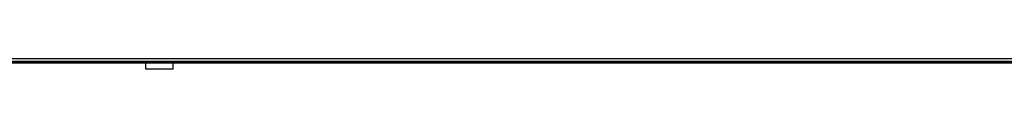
# Model space of a CAD drawing. Header units: millimetres. Extents: x 0 to 420, y 0 to 297.
# Tile 3 of 24: x 130.429 to 198.188, y 82.631 to 83.357. Entities that reach past the tile are written whole.
import ezdxf

# ---------------------------------------------------------------- set-up
doc = ezdxf.new("R2010")
doc.units = ezdxf.units.MM

msp = doc.modelspace()

# ---------------------------------------------------------------- linework, layer by layer
at = {"color": 7, "linetype": 'Continuous', "lineweight": 25}
for p, q in [((221.8639, 83.35672), (58.16301, 83.35672)), ((219.25957, 83.16139), (60.76734, 83.16139)), ((212.37669, 83.07768), (67.65022, 83.07768)), ((139.12054, 82.63123), (139.12054, 83.07768)), ((140.98078, 82.63123), (140.98078, 83.07768)), ((140.98078, 82.63123), (139.12054, 82.63123))]:
    msp.add_line(p, q, dxfattribs=at)
at = {"color": 7, "linetype": 'Continuous'}
msp.add_line((60.76734, 83.07768), (219.25957, 83.07768), dxfattribs=at)

doc.saveas('drawing.dxf')
